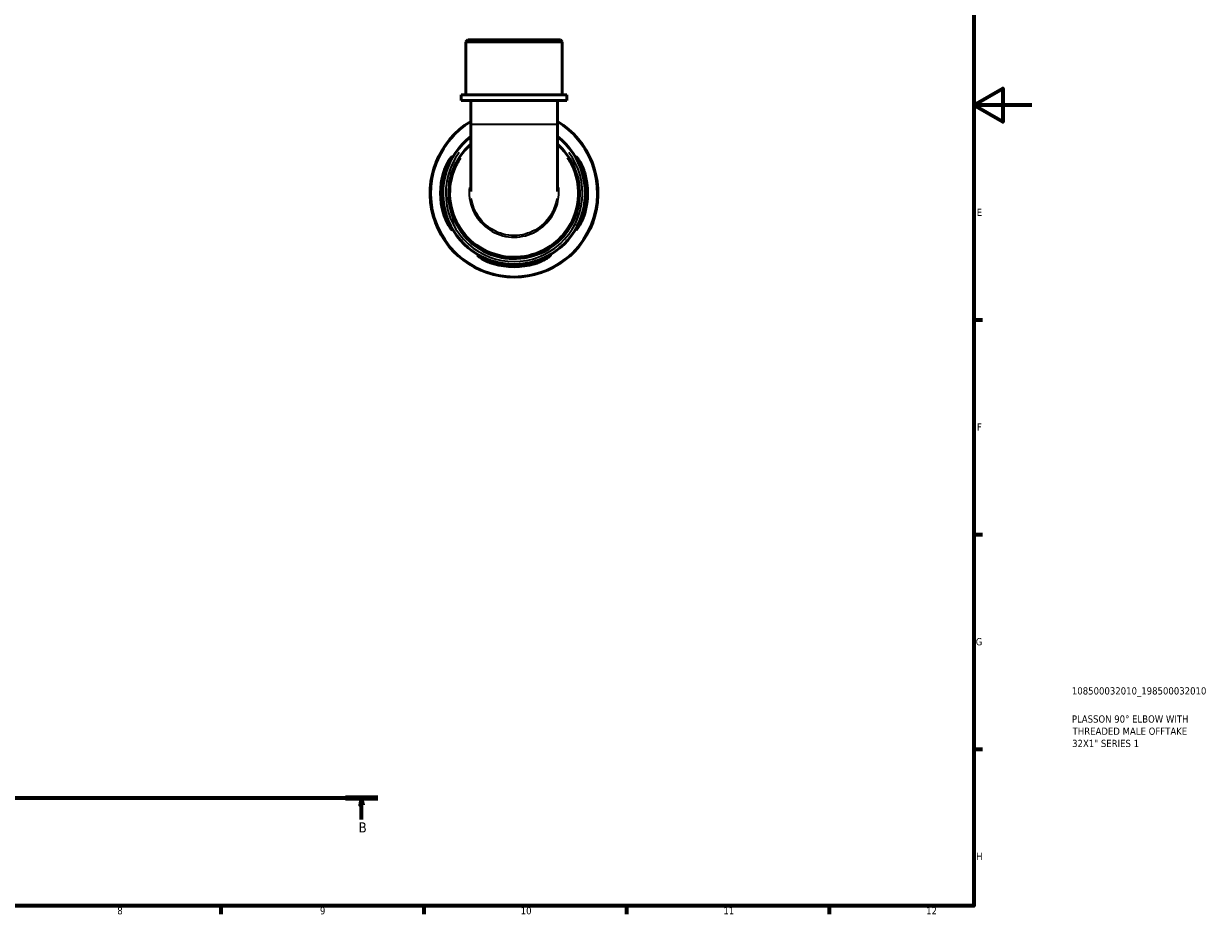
# Model space of a CAD drawing. Header units: millimetres. Extents: x 0 to 902, y 0 to 854.
# Tile 5 of 6: x 492 to 902, y 17 to 325. Entities that reach past the tile are written whole.
import ezdxf

# ---------------------------------------------------------------- set-up
doc = ezdxf.new("R2010")
doc.units = ezdxf.units.MM
doc.linetypes.add('CHAIN', pattern=[0.7087, 0.4724, -0.0591, 0.1181, -0.0591])
for name, color, linetype, lineweight in [('Border (ISO)', 7, 'Continuous', 70), ('Section Line (ISO)', 7, 'CHAIN', 70), ('Title (ISO)', 7, 'Continuous', 50), ('Visible (ISO)', 7, 'Continuous', 50), ('Visible Narrow (ISO)', 7, 'Continuous', 35)]:
    doc.layers.add(name, color=color, linetype=linetype, lineweight=lineweight)
doc.styles.add('Label Text (ISO)', font='tahoma.ttf')
doc.styles.add('Note Text (ISO)', font='tahoma.ttf')

# ---------------------------------------------------------------- blocks, each defined once
blk = doc.blocks.new('Borders Default Border')
at = {"layer": 'Border (ISO)'}
for p, q in [((821, 222.75), (823.9, 222.75)), ((821, 148.5), (823.9, 148.5)), ((821, 74.25), (823.9, 74.25)), ((560.67, 20), (560.67, 17.1)), ((630.75, 20), (630.75, 17.1)), ((700.83, 20), (700.83, 17.1)), ((770.92, 20), (770.92, 17.1))]:
    blk.add_line(p, q, dxfattribs=at)
at = {"layer": 'Border (ISO)', "flags": 128}
for points in [[(20, 20), (20, 574), (821, 574), (821, 20), (20, 20)], [(841, 297), (821, 297), (831, 302.77), (831, 291.23), (821, 297)]]:
    blk.add_lwpolyline(points, dxfattribs=at)
at = {"layer": 'Border (ISO)', "color": 232, "true_color": 0xca0064, "char_height": 2.5, "attachment_point": 7, "style": 'Note Text (ISO)'}
for s, insert in [('E', (821.94, 258.63)), ('F', (822, 184.38)), ('G', (821.61, 110.08)), ('H', (821.74, 35.88)), ('8', (524.81, 17.04)), ('9', (594.88, 17.05)), ('10', (664.29, 17.05)), ('11', (734.37, 17.1)), ('12', (804.46, 17.1))]:
    blk.add_mtext(s, dxfattribs=dict(at, insert=insert))
blk = doc.blocks.new('Title Blocks ISO')
at = {"layer": 'Title (ISO)', "color": 232, "true_color": 0xca0064, "style": 'Note Text (ISO)'}
for tag, p in [('PART_NUMBER_001', (33.84, 73.13)), ('DESCRIPTION_001', (33.84, 63.4)), ('DESCRIPTION_002', (34.09, 59.18)), ('DESCRIPTION_003', (33.93, 54.96))]:
    blk.add_attdef(tag, p, '', height=2.5, dxfattribs=at)
blk = doc.blocks.new('2dTransSection0')
at = {"layer": 'Section Line (ISO)', "linetype": 'CHAIN'}
blk.add_line((268.74, 57.4), (614.86, 57.4), dxfattribs=at)
at = {"layer": 'Section Line (ISO)', "linetype": 'Continuous', "lineweight": 140}
for p, q in [((268.74, 57.4), (279.89, 57.4)), ((603.71, 57.4), (614.86, 57.4))]:
    blk.add_line(p, q, dxfattribs=at)
at = {"layer": 'Section Line (ISO)', "linetype": 'Continuous'}
for p, q in [((274.31, 57.4), (273.81, 54.9)), ((274.31, 54.9), (274.31, 57.4)), ((274.81, 54.9), (274.31, 57.4)), ((609.29, 57.4), (608.79, 54.9)), ((609.29, 54.9), (609.29, 57.4)), ((609.79, 54.9), (609.29, 57.4)), ((273.81, 54.9), (274.81, 54.9)), ((274.31, 49.91), (274.31, 54.9)), ((608.79, 54.9), (609.79, 54.9)), ((609.29, 49.91), (609.29, 54.9))]:
    blk.add_line(p, q, dxfattribs=at)
at = {"layer": 'Section Line (ISO)', "linetype": 'Continuous', "flags": 128}
for points in [[(274.81, 54.9), (274.31, 57.4), (273.81, 54.9), (274.81, 54.9)], [(609.79, 54.9), (609.29, 57.4), (608.79, 54.9), (609.79, 54.9)]]:
    blk.add_lwpolyline(points, dxfattribs=at)
at = {"layer": 'Section Line (ISO)'}
for points in [[(274.81, 54.9), (274.31, 57.4), (273.81, 54.9), (274.81, 54.9)], [(609.79, 54.9), (609.29, 57.4), (608.79, 54.9), (609.79, 54.9)]]:
    blk.add_solid(points, dxfattribs=at)
at = {"layer": 'Section Line (ISO)', "char_height": 3.5, "attachment_point": 7, "style": 'Label Text (ISO)'}
for insert in [(273.24, 45.4), (608.22, 45.4)]:
    blk.add_mtext('B', dxfattribs=dict(at, insert=insert))

msp = doc.modelspace()

# ---------------------------------------------------------------- linework, layer by layer
at = {"layer": 'Visible (ISO)'}
for p, q in [((645.955, 319.491), (645.375, 318.911)), ((645.955, 319.491), (678.044, 319.491)), ((678.044, 319.491), (678.624, 318.911)), ((678.624, 318.911), (645.375, 318.911)), ((645.375, 300.491), (645.375, 318.911)), ((678.624, 300.491), (678.624, 318.911)), ((680.286, 300.491), (643.712, 300.491)), ((643.712, 298.591), (643.712, 300.491)), ((680.286, 298.591), (680.286, 300.491)), ((680.286, 298.591), (643.712, 298.591)), ((647.037, 298.591), (647.037, 290.426)), ((676.961, 298.591), (676.961, 290.426)), ((647.037, 290.426), (647.037, 267.072)), ((676.961, 267.072), (676.961, 290.426))]:
    msp.add_line(p, q, dxfattribs=at)
for radius, start, end in [(29, 121.05982, 58.94018), (24.65, 127.37144, 52.62856), (25.402, 163.91015, 196.08985), (24.653, 163.40737, 196.59263), (24.653, 343.40737, 16.59263), (25.402, 343.91015, 16.08985), (24.653, 253.40737, 286.59263), (25.402, 253.91015, 286.08985)]:
    msp.add_arc((661.999, 266.491), radius, start, end, dxfattribs=at)
for points, knots in [([(647.037, 283.456), (646.968, 283.395), (646.899, 283.333), (644.208, 280.901), (642.154, 277.907), (639.473, 270.933), (639.043, 266.887), (640.205, 259.448), (641.622, 256.035), (646.048, 249.986), (649.181, 247.45), (655.898, 244.437), (659.382, 243.758), (666.627, 244.028), (670.374, 245.14), (676.677, 248.916), (679.287, 251.476), (683.041, 257.474), (684.198, 260.899), (684.859, 268.028), (684.303, 271.731), (681.733, 277.979), (679.944, 280.61), (677.46, 283.006), (677.213, 283.234), (676.961, 283.456)], [-7.1312203, -7.1312203, -7.1312203, -7.1312203, -7.1189367, -7.1189367, -6.65016, -6.65016, -6.1281349, -6.1281349, -5.6515281, -5.6515281, -5.1340501, -5.1340501, -4.6752672, -4.6752672, -4.1725724, -4.1725724, -3.7008067, -3.7008067, -3.2340298, -3.2340298, -2.7512986, -2.7512986, -2.3380967, -2.3380967, -2.2935665, -2.2935665, -2.2935665, -2.2935665]), ([(637.592, 273.531), (637.66, 273.766), (637.733, 273.999), (638.019, 274.849), (638.26, 275.442), (638.835, 276.672), (639.177, 277.281), (639.792, 278.243), (640.067, 278.611), (640.424, 279.024), (640.534, 279.122), (640.631, 279.138), (640.626, 279.069), (640.511, 278.757), (640.385, 278.493), (640.02, 277.732), (639.764, 277.202), (639.222, 275.96), (638.935, 275.24), (638.569, 274.168), (638.468, 273.85), (638.373, 273.531)], [-1.976537, -1.976537, -1.976537, -1.976537, -1.9030487, -1.9030487, -1.7054356, -1.7054356, -1.457634, -1.457634, -1.2250225, -1.2250225, -1.0491036, -1.0491036, -0.8871083, -0.8871083, -0.6981528, -0.6981528, -0.4672574, -0.4672574, -0.2235738, -0.2235738, -0.1232095, -0.1232095, -0.1232095, -0.1232095]), ([(685.626, 273.531), (685.563, 273.741), (685.498, 273.951), (685.219, 274.805), (684.985, 275.43), (684.488, 276.641), (684.224, 277.215), (683.787, 278.134), (683.61, 278.492), (683.413, 278.941), (683.371, 279.067), (683.397, 279.158), (683.465, 279.121), (683.722, 278.865), (683.935, 278.607), (684.484, 277.829), (684.837, 277.264), (685.496, 275.996), (685.805, 275.304), (686.193, 274.227), (686.305, 273.881), (686.406, 273.531)], [-1.9566469, -1.9566469, -1.9566469, -1.9566469, -1.8907363, -1.8907363, -1.685466, -1.685466, -1.4592397, -1.4592397, -1.2519448, -1.2519448, -1.0855647, -1.0855647, -0.9191225, -0.9191225, -0.710223, -0.710223, -0.4527267, -0.4527267, -0.2140161, -0.2140161, -0.1042525, -0.1042525, -0.1042525, -0.1042525]), ([(638.373, 259.451), (638.435, 259.241), (638.501, 259.032), (638.78, 258.177), (639.013, 257.553), (639.51, 256.342), (639.774, 255.768), (640.211, 254.849), (640.388, 254.491), (640.585, 254.041), (640.627, 253.915), (640.601, 253.825), (640.534, 253.862), (640.276, 254.117), (640.064, 254.375), (639.514, 255.153), (639.162, 255.719), (638.502, 256.987), (638.194, 257.678), (637.806, 258.755), (637.693, 259.102), (637.592, 259.451)], [-1.9566469, -1.9566469, -1.9566469, -1.9566469, -1.8907363, -1.8907363, -1.685466, -1.685466, -1.4592397, -1.4592397, -1.2519448, -1.2519448, -1.0855647, -1.0855647, -0.9191225, -0.9191225, -0.710223, -0.710223, -0.4527267, -0.4527267, -0.2140161, -0.2140161, -0.1042525, -0.1042525, -0.1042525, -0.1042525]), ([(686.406, 259.451), (686.338, 259.217), (686.266, 258.984), (685.979, 258.133), (685.739, 257.54), (685.164, 256.31), (684.821, 255.702), (684.206, 254.74), (683.931, 254.371), (683.574, 253.959), (683.465, 253.86), (683.368, 253.844), (683.372, 253.913), (683.488, 254.225), (683.613, 254.49), (683.979, 255.251), (684.234, 255.781), (684.777, 257.023), (685.063, 257.743), (685.429, 258.815), (685.53, 259.132), (685.626, 259.451)], [-1.976537, -1.976537, -1.976537, -1.976537, -1.9030487, -1.9030487, -1.7054356, -1.7054356, -1.457634, -1.457634, -1.2250225, -1.2250225, -1.0491036, -1.0491036, -0.8871083, -0.8871083, -0.6981528, -0.6981528, -0.4672574, -0.4672574, -0.2235738, -0.2235738, -0.1232095, -0.1232095, -0.1232095, -0.1232095]), ([(654.959, 242.084), (654.725, 242.152), (654.492, 242.225), (653.641, 242.511), (653.048, 242.752), (651.818, 243.327), (651.21, 243.67), (650.248, 244.284), (649.879, 244.559), (649.467, 244.916), (649.368, 245.026), (649.352, 245.123), (649.421, 245.118), (649.733, 245.003), (649.998, 244.877), (650.759, 244.512), (651.289, 244.256), (652.531, 243.714), (653.251, 243.427), (654.323, 243.062), (654.64, 242.96), (654.959, 242.865)], [-1.976537, -1.976537, -1.976537, -1.976537, -1.9030487, -1.9030487, -1.7054356, -1.7054356, -1.457634, -1.457634, -1.2250225, -1.2250225, -1.0491036, -1.0491036, -0.8871083, -0.8871083, -0.6981528, -0.6981528, -0.4672574, -0.4672574, -0.2235738, -0.2235738, -0.1232095, -0.1232095, -0.1232095, -0.1232095]), ([(669.039, 242.865), (669.249, 242.928), (669.458, 242.993), (670.313, 243.272), (670.938, 243.505), (672.148, 244.002), (672.722, 244.266), (673.642, 244.703), (674, 244.88), (674.449, 245.077), (674.575, 245.119), (674.666, 245.093), (674.629, 245.026), (674.373, 244.768), (674.115, 244.556), (673.337, 244.006), (672.772, 243.654), (671.503, 242.994), (670.812, 242.686), (669.735, 242.298), (669.389, 242.185), (669.039, 242.084)], [-1.9566469, -1.9566469, -1.9566469, -1.9566469, -1.8907363, -1.8907363, -1.685466, -1.685466, -1.4592397, -1.4592397, -1.2519448, -1.2519448, -1.0855647, -1.0855647, -0.9191225, -0.9191225, -0.710223, -0.710223, -0.4527267, -0.4527267, -0.2140161, -0.2140161, -0.1042525, -0.1042525, -0.1042525, -0.1042525])]:
    msp.add_open_spline(points, degree=3, knots=knots, dxfattribs=at)
at = {"layer": 'Visible Narrow (ISO)'}
for p, q in [((647.221, 290.426), (676.777, 290.426)), ((637.631, 273.531), (638.334, 273.531)), ((685.665, 273.531), (686.367, 273.531)), ((638.334, 259.451), (637.631, 259.451)), ((686.367, 259.451), (685.665, 259.451)), ((654.959, 242.123), (654.959, 242.826)), ((669.039, 242.826), (669.039, 242.123))]:
    msp.add_line(p, q, dxfattribs=at)
for radius, start, end in [(28.75, 136.22418, 43.77582), (23.635, 143.34771, 36.65229)]:
    msp.add_arc((661.999, 266.491), radius, start, end, dxfattribs=at)
for points, knots in [([(680.38, 278.714), (681.179, 277.508), (681.86, 276.224), (683.753, 271.6), (684.29, 267.988), (683.638, 261.039), (682.508, 257.702), (678.846, 251.858), (676.302, 249.365), (670.16, 245.687), (666.508, 244.603), (659.449, 244.341), (656.054, 245.002), (649.509, 247.936), (646.455, 250.406), (642.139, 256.299), (640.756, 259.625), (639.616, 266.875), (640.03, 270.821), (641.979, 275.918), (642.726, 277.364), (643.619, 278.714)], [2.5547113, 2.5547113, 2.5547113, 2.5547113, 2.7512986, 2.7512986, 3.2340298, 3.2340298, 3.7008067, 3.7008067, 4.1725724, 4.1725724, 4.6752672, 4.6752672, 5.1340501, 5.1340501, 5.6515281, 5.6515281, 6.1281349, 6.1281349, 6.65016, 6.65016, 6.8700761, 6.8700761, 6.8700761, 6.8700761]), ([(646.538, 268.464), (646.46, 267.588), (646.453, 266.705), (646.732, 263.003), (647.708, 260.237), (650.849, 255.749), (652.929, 253.976), (657.708, 251.674), (660.405, 251.154), (665.644, 251.515), (668.181, 252.36), (672.498, 255.146), (674.286, 257.062), (676.519, 261.076), (677.16, 263.062), (677.543, 266.213), (677.559, 267.344), (677.462, 268.465)], [-1.6442862, -1.6442862, -1.6442862, -1.6442862, -1.4772849, -1.4772849, -0.9398969, -0.9398969, -0.437553, -0.437553, 0.0669535, 0.0669535, 0.5591036, 0.5591036, 1.042074, 1.042074, 1.4307872, 1.4307872, 1.6442792, 1.6442792, 1.6442792, 1.6442792]), ([(676.782, 264.706), (676.506, 262.905), (675.911, 261.155), (673.834, 257.422), (672.111, 255.575), (667.953, 252.891), (665.509, 252.077), (660.464, 251.73), (657.866, 252.23), (653.263, 254.448), (651.26, 256.156), (648.457, 260.161), (647.574, 262.392), (647.217, 264.706)], [-1.4001195, -1.4001195, -1.4001195, -1.4001195, -1.042074, -1.042074, -0.5591036, -0.5591036, -0.0669535, -0.0669535, 0.437553, 0.437553, 0.9398969, 0.9398969, 1.4001183, 1.4001183, 1.4001183, 1.4001183])]:
    msp.add_open_spline(points, degree=3, knots=knots, dxfattribs=at)

# ---------------------------------------------------------------- block references
msp.add_blockref('Borders Default Border', (0, 0))
msp.add_blockref('Title Blocks ISO', (821, 20)).add_auto_attribs({'PART_NUMBER_001': '108500032010_198500032010', 'DESCRIPTION_001': 'PLASSON 90° ELBOW WITH', 'DESCRIPTION_002': 'THREADED MALE OFFTAKE', 'DESCRIPTION_003': '32X1" SERIES 1'})
at = {"layer": 'Section Line (ISO)'}
msp.add_blockref('2dTransSection0', (0, 0), dxfattribs=at)

doc.saveas('drawing.dxf')
